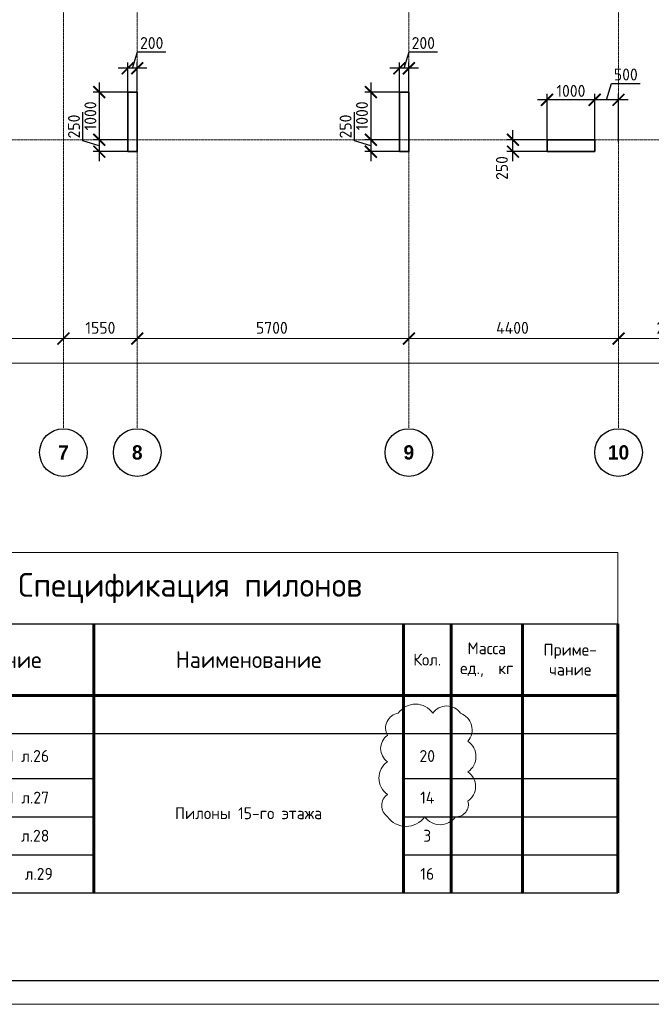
# Model space of a CAD drawing. Header units: millimetres. Extents: x 369815 to 1481759, y -423071 to -27917.
# Tile 7 of 256: x 463375 to 476630, y -396966 to -376311. Entities that reach past the tile are written whole.
import ezdxf

# ---------------------------------------------------------------- set-up
doc = ezdxf.new("R2010")
doc.units = ezdxf.units.MM
doc.linetypes.add('______5', pattern=[1100, 800, -100, 100, -100])
doc.linetypes.add('осевая', pattern=[50.8, 31.75, -6.35, 6.35, -6.35])
doc.layers.add('Колонна_ бетон', color=7, linetype='Continuous', lineweight=50, true_color=0xb4b496)
for name, color, linetype, lineweight in [('Оси', 40, '______5', 18), ('Основная 0.6', 142, 'Continuous', 60), ('РАЗМЕРЫ', 1, 'Continuous', 9), ('ТОНКИЕ', 7, 'Continuous', 9)]:
    doc.layers.add(name, color=color, linetype=linetype, lineweight=lineweight)
doc.layers.add('ТОЛСТЫЕ_ОСНОВНЫЕ', color=6, linetype='Continuous')
doc.styles.add('Century Gothic', font='GOTHIC.TTF')
doc.styles.add('GOST-2.304_Type-B', font='GOST_Common.ttf')
doc.dimstyles.new('СПДС', dxfattribs={"dimscale": 100, "dimtxt": 2.5, "dimasz": 2.5, "dimexe": 1.25, "dimexo": 0, "dimtad": 1, "dimdec": 0, "dimtxsty": 'GOST-2.304_Type-B', "dimblk": 'ARCHTICK', "dimcen": 2.5, "dimdle": 2, "dimadec": 0, "dimazin": 2, "dimtfac": 0.75, "dimtdec": 0, "dimtmove": 1, "dimatfit": 3, "dimfxl": 1, "dimtolj": 1, "dimarcsym": 1})

# ---------------------------------------------------------------- blocks, each defined once
blk = doc.blocks.new('_ArchTick')
at = {"color": 0, "linetype": 'ByBlock', "const_width": 0.15}
blk.add_lwpolyline([(-0.5, -0.5), (0.5, 0.5)], dxfattribs=at)
blk = doc.blocks.new('*D2369')
at = {"color": 0, "lineweight": -2, "transparency": 16777216}
for p, q in [((983446, -19381), (1030646, -19381)), ((983646, -19381), (983646, -19256)), ((1030446, -19495), (1030446, -19256))]:
    blk.add_line(p, q, dxfattribs=at)
at = {"layer": 'DEFPOINTS', "color": 0, "transparency": 16777216}
for p in [(983646, -19381), (1030446, -19381), (1030446, -19495)]:
    blk.add_point(p, dxfattribs=at)
at = {"color": 0, "lineweight": -2, "transparency": 16777216, "xscale": 250, "yscale": 250, "zscale": 250, "rotation": 180}
blk.add_blockref('_ArchTick', (983646, -19381), dxfattribs=at)
at = {"color": 0, "lineweight": -2, "transparency": 16777216, "xscale": 250, "yscale": 250, "zscale": 250}
blk.add_blockref('_ArchTick', (1030446, -19381), dxfattribs=at)
at = {"color": 0, "transparency": 16777216, "insert": (1001863, -19270), "char_height": 250, "width": 104166.67, "attachment_point": 5, "style": 'GOST-2.304_Type-B'}
blk.add_mtext('\\A1;46800', dxfattribs=at)
blk = doc.blocks.new('NSY101')
at = {"color": 0, "linetype": 'ByBlock', "lineweight": -2}
blk.add_circle((0, 0), 50, dxfattribs=at)
blk = doc.blocks.new('СЛОЖНЫЙ_ОБЪЕКТ_34')
at = {"layer": 'Оси', "color": 16, "linetype": 'Continuous', "lineweight": 25, "transparency": 33554687, "xscale": 9.999999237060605, "yscale": 9.999999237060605, "zscale": 9.999999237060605}
blk.add_blockref('NSY101', (24563, -43009), dxfattribs=at)
at = {"layer": 'Оси', "color": 16, "linetype": 'Continuous', "lineweight": 25, "transparency": 33554687, "insert": (24563, -43009), "char_height": 300, "width": 385, "attachment_point": 5, "style": 'Century Gothic'}
blk.add_mtext('\\A1;{\\fCentury Gothic|i0|b1;\\H300.000000;\\W1.000000;\\C16;7}\\P', dxfattribs=at)
blk = doc.blocks.new('СЛОЖНЫЙ_ОБЪЕКТ_35')
at = {"layer": 'Оси', "color": 16, "linetype": 'Continuous', "lineweight": 25, "transparency": 33554687, "xscale": 9.999999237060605, "yscale": 9.999999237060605, "zscale": 9.999999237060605}
blk.add_blockref('NSY101', (26113, -43009), dxfattribs=at)
at = {"layer": 'Оси', "color": 16, "linetype": 'Continuous', "lineweight": 25, "transparency": 33554687, "insert": (26113, -43009), "char_height": 300, "width": 385, "attachment_point": 5, "style": 'Century Gothic'}
blk.add_mtext('\\A1;{\\fCentury Gothic|i0|b1;\\H300.000000;\\W1.000000;\\C16;8}\\P', dxfattribs=at)
blk = doc.blocks.new('СЛОЖНЫЙ_ОБЪЕКТ_36')
at = {"layer": 'Оси', "color": 16, "linetype": 'Continuous', "lineweight": 25, "transparency": 33554687, "xscale": 9.999999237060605, "yscale": 9.999999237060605, "zscale": 9.999999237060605}
blk.add_blockref('NSY101', (31813, -43009), dxfattribs=at)
at = {"layer": 'Оси', "color": 16, "linetype": 'Continuous', "lineweight": 25, "transparency": 33554687, "insert": (31813, -43009), "char_height": 300, "width": 385, "attachment_point": 5, "style": 'Century Gothic'}
blk.add_mtext('\\A1;{\\fCentury Gothic|i0|b1;\\H300.000000;\\W1.000000;\\C16;9}\\P', dxfattribs=at)
blk = doc.blocks.new('СЛОЖНЫЙ_ОБЪЕКТ_37')
at = {"layer": 'Оси', "color": 16, "linetype": 'Continuous', "lineweight": 25, "transparency": 33554687, "xscale": 9.999999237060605, "yscale": 9.999999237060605, "zscale": 9.999999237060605}
blk.add_blockref('NSY101', (36213, -43009), dxfattribs=at)
at = {"layer": 'Оси', "color": 16, "linetype": 'Continuous', "lineweight": 25, "transparency": 33554687, "insert": (36213, -43009), "char_height": 300, "width": 620, "attachment_point": 5, "style": 'Century Gothic'}
blk.add_mtext('\\A1;{\\fCentury Gothic|i0|b1;\\H300.000000;\\W1.000000;\\C16;10}\\P', dxfattribs=at)
blk = doc.blocks.new('*D2359')
at = {"color": 0, "lineweight": -2, "transparency": 16777216}
for p, q in [((1000446, -18864), (1000446, -18739)), ((1003496, -18864), (1003496, -18739)), ((1000246, -18864), (1003696, -18864))]:
    blk.add_line(p, q, dxfattribs=at)
at = {"layer": 'DEFPOINTS', "color": 0, "transparency": 16777216}
for p in [(1000446, -18864), (1003496, -18864), (1003496, -18864)]:
    blk.add_point(p, dxfattribs=at)
at = {"color": 0, "lineweight": -2, "transparency": 16777216, "xscale": 250, "yscale": 250, "zscale": 250, "rotation": 180}
blk.add_blockref('_ArchTick', (1000446, -18864), dxfattribs=at)
at = {"color": 0, "lineweight": -2, "transparency": 16777216, "xscale": 250, "yscale": 250, "zscale": 250}
blk.add_blockref('_ArchTick', (1003496, -18864), dxfattribs=at)
at = {"color": 0, "transparency": 16777216, "insert": (1001945, -18639), "char_height": 250, "width": 83333.33, "attachment_point": 5, "style": 'GOST-2.304_Type-B'}
blk.add_mtext('\\A1;3050', dxfattribs=at)
blk = doc.blocks.new('*D2360')
at = {"color": 0, "lineweight": -2, "transparency": 16777216}
for p, q in [((1003496, -18864), (1003496, -18739)), ((1005046, -18864), (1005046, -18739)), ((1003296, -18864), (1005246, -18864))]:
    blk.add_line(p, q, dxfattribs=at)
at = {"layer": 'DEFPOINTS', "color": 0, "transparency": 16777216}
for p in [(1003496, -18864), (1005046, -18864), (1005046, -18864)]:
    blk.add_point(p, dxfattribs=at)
at = {"color": 0, "lineweight": -2, "transparency": 16777216, "xscale": 250, "yscale": 250, "zscale": 250, "rotation": 180}
blk.add_blockref('_ArchTick', (1003496, -18864), dxfattribs=at)
at = {"color": 0, "lineweight": -2, "transparency": 16777216, "xscale": 250, "yscale": 250, "zscale": 250}
blk.add_blockref('_ArchTick', (1005046, -18864), dxfattribs=at)
at = {"color": 0, "transparency": 16777216, "insert": (1004271, -18639), "char_height": 250, "width": 83333.33, "attachment_point": 5, "style": 'GOST-2.304_Type-B'}
blk.add_mtext('\\A1;1550', dxfattribs=at)
blk = doc.blocks.new('*D2361')
at = {"color": 0, "lineweight": -2, "transparency": 16777216}
for p, q in [((1005046, -18864), (1005046, -18739)), ((1010746, -18864), (1010746, -18739)), ((1004846, -18864), (1010946, -18864))]:
    blk.add_line(p, q, dxfattribs=at)
at = {"layer": 'DEFPOINTS', "color": 0, "transparency": 16777216}
for p in [(1005046, -18864), (1010746, -18864), (1010746, -18864)]:
    blk.add_point(p, dxfattribs=at)
at = {"color": 0, "lineweight": -2, "transparency": 16777216, "xscale": 250, "yscale": 250, "zscale": 250, "rotation": 180}
blk.add_blockref('_ArchTick', (1005046, -18864), dxfattribs=at)
at = {"color": 0, "lineweight": -2, "transparency": 16777216, "xscale": 250, "yscale": 250, "zscale": 250}
blk.add_blockref('_ArchTick', (1010746, -18864), dxfattribs=at)
at = {"color": 0, "transparency": 16777216, "insert": (1007870, -18639), "char_height": 250, "width": 83333.33, "attachment_point": 5, "style": 'GOST-2.304_Type-B'}
blk.add_mtext('\\A1;5700', dxfattribs=at)
blk = doc.blocks.new('*D2362')
at = {"color": 0, "lineweight": -2, "transparency": 16777216}
for p, q in [((1010746, -18864), (1010746, -18739)), ((1015146, -18864), (1015146, -18739)), ((1010546, -18864), (1015346, -18864))]:
    blk.add_line(p, q, dxfattribs=at)
at = {"layer": 'DEFPOINTS', "color": 0, "transparency": 16777216}
for p in [(1010746, -18864), (1015146, -18864), (1015146, -18864)]:
    blk.add_point(p, dxfattribs=at)
at = {"color": 0, "lineweight": -2, "transparency": 16777216, "xscale": 250, "yscale": 250, "zscale": 250, "rotation": 180}
blk.add_blockref('_ArchTick', (1010746, -18864), dxfattribs=at)
at = {"color": 0, "lineweight": -2, "transparency": 16777216, "xscale": 250, "yscale": 250, "zscale": 250}
blk.add_blockref('_ArchTick', (1015146, -18864), dxfattribs=at)
at = {"color": 0, "transparency": 16777216, "insert": (1012920, -18639), "char_height": 250, "width": 83333.33, "attachment_point": 5, "style": 'GOST-2.304_Type-B'}
blk.add_mtext('\\A1;4400', dxfattribs=at)
blk = doc.blocks.new('*D2363')
at = {"color": 0, "lineweight": -2, "transparency": 16777216}
for p, q in [((1015146, -18864), (1015146, -18739)), ((1017446, -18864), (1017446, -18739)), ((1014946, -18864), (1017646, -18864))]:
    blk.add_line(p, q, dxfattribs=at)
at = {"layer": 'DEFPOINTS', "color": 0, "transparency": 16777216}
for p in [(1015146, -18864), (1017446, -18864), (1017446, -18864)]:
    blk.add_point(p, dxfattribs=at)
at = {"color": 0, "lineweight": -2, "transparency": 16777216, "xscale": 250, "yscale": 250, "zscale": 250, "rotation": 180}
blk.add_blockref('_ArchTick', (1015146, -18864), dxfattribs=at)
at = {"color": 0, "lineweight": -2, "transparency": 16777216, "xscale": 250, "yscale": 250, "zscale": 250}
blk.add_blockref('_ArchTick', (1017446, -18864), dxfattribs=at)
at = {"color": 0, "transparency": 16777216, "insert": (1016270, -18639), "char_height": 250, "width": 83333.33, "attachment_point": 5, "style": 'GOST-2.304_Type-B'}
blk.add_mtext('\\A1;2300', dxfattribs=at)
blk = doc.blocks.new('*D1744')
at = {"layer": 'DEFPOINTS', "color": 0, "transparency": 16777216}
for p in [(465642, -377331), (465642, -377879, -360), (465842, -377879, -360)]:
    blk.add_point(p, dxfattribs=at)
at = {"layer": 'РАЗМЕРЫ', "color": 0, "lineweight": -2, "transparency": 16777216}
for p, q in [((465742, -377331), (465845, -376987)), ((465845, -376987), (466445, -376987)), ((466042, -377331), (465442, -377331)), ((465642, -377879), (465642, -377206)), ((465842, -377879), (465842, -377206))]:
    blk.add_line(p, q, dxfattribs=at)
at = {"layer": 'РАЗМЕРЫ', "color": 0, "lineweight": -2, "transparency": 16777216, "xscale": 250, "yscale": 250, "zscale": 250, "rotation": 180}
blk.add_blockref('_ArchTick', (465642, -377331), dxfattribs=at)
at = {"layer": 'РАЗМЕРЫ', "color": 0, "lineweight": -2, "transparency": 16777216, "xscale": 250, "yscale": 250, "zscale": 250}
blk.add_blockref('_ArchTick', (465842, -377331), dxfattribs=at)
at = {"layer": 'РАЗМЕРЫ', "color": 0, "transparency": 16777216, "insert": (466145, -376800), "char_height": 250, "attachment_point": 5, "style": 'GOST-2.304_Type-B'}
blk.add_mtext('\\A1;200', dxfattribs=at)
blk = doc.blocks.new('*D1745')
at = {"layer": 'DEFPOINTS', "color": 0, "transparency": 16777216}
for p in [(471342, -377331), (471342, -377879, -360), (471542, -377879, -360)]:
    blk.add_point(p, dxfattribs=at)
at = {"layer": 'РАЗМЕРЫ', "color": 0, "lineweight": -2, "transparency": 16777216}
for p, q in [((471442, -377331), (471545, -376987)), ((471545, -376987), (472145, -376987)), ((471742, -377331), (471142, -377331)), ((471342, -377879), (471342, -377206)), ((471542, -377879), (471542, -377206))]:
    blk.add_line(p, q, dxfattribs=at)
at = {"layer": 'РАЗМЕРЫ', "color": 0, "lineweight": -2, "transparency": 16777216, "xscale": 250, "yscale": 250, "zscale": 250, "rotation": 180}
blk.add_blockref('_ArchTick', (471342, -377331), dxfattribs=at)
at = {"layer": 'РАЗМЕРЫ', "color": 0, "lineweight": -2, "transparency": 16777216, "xscale": 250, "yscale": 250, "zscale": 250}
blk.add_blockref('_ArchTick', (471542, -377331), dxfattribs=at)
at = {"layer": 'РАЗМЕРЫ', "color": 0, "transparency": 16777216, "insert": (471845, -376800), "char_height": 250, "attachment_point": 5, "style": 'GOST-2.304_Type-B'}
blk.add_mtext('\\A1;200', dxfattribs=at)
blk = doc.blocks.new('*D1749')
at = {"layer": 'DEFPOINTS', "color": 0, "transparency": 16777216}
for p in [(475442, -377992), (475442, -378879), (475942, -378879)]:
    blk.add_point(p, dxfattribs=at)
at = {"layer": 'РАЗМЕРЫ', "color": 0, "lineweight": -2, "transparency": 16777216}
for p, q in [((475692, -377992), (475795, -377648)), ((475795, -377648), (476395, -377648)), ((475442, -378879), (475442, -377867)), ((475942, -378879), (475942, -377867)), ((476142, -377992), (475242, -377992))]:
    blk.add_line(p, q, dxfattribs=at)
at = {"layer": 'РАЗМЕРЫ', "color": 0, "lineweight": -2, "transparency": 16777216, "xscale": 250, "yscale": 250, "zscale": 250, "rotation": 180}
blk.add_blockref('_ArchTick', (475442, -377992), dxfattribs=at)
at = {"layer": 'РАЗМЕРЫ', "color": 0, "lineweight": -2, "transparency": 16777216, "xscale": 250, "yscale": 250, "zscale": 250}
blk.add_blockref('_ArchTick', (475942, -377992), dxfattribs=at)
at = {"layer": 'РАЗМЕРЫ', "color": 0, "transparency": 16777216, "insert": (476095, -377461), "char_height": 250, "attachment_point": 5, "style": 'GOST-2.304_Type-B'}
blk.add_mtext('\\A1;500', dxfattribs=at)
blk = doc.blocks.new('*D1750')
at = {"layer": 'DEFPOINTS', "color": 0, "transparency": 16777216}
for p in [(474442, -377992), (474442, -378879), (475442, -378879)]:
    blk.add_point(p, dxfattribs=at)
at = {"layer": 'РАЗМЕРЫ', "color": 0, "lineweight": -2, "transparency": 16777216}
for p, q in [((474442, -378879), (474442, -377867)), ((475442, -378879), (475442, -377867)), ((475642, -377992), (474242, -377992))]:
    blk.add_line(p, q, dxfattribs=at)
at = {"layer": 'РАЗМЕРЫ', "color": 0, "lineweight": -2, "transparency": 16777216, "xscale": 250, "yscale": 250, "zscale": 250, "rotation": 180}
blk.add_blockref('_ArchTick', (474442, -377992), dxfattribs=at)
at = {"layer": 'РАЗМЕРЫ', "color": 0, "lineweight": -2, "transparency": 16777216, "xscale": 250, "yscale": 250, "zscale": 250}
blk.add_blockref('_ArchTick', (475442, -377992), dxfattribs=at)
at = {"layer": 'РАЗМЕРЫ', "color": 0, "transparency": 16777216, "insert": (474942, -377805), "char_height": 250, "attachment_point": 5, "style": 'GOST-2.304_Type-B'}
blk.add_mtext('\\A1;1000', dxfattribs=at)
blk = doc.blocks.new('*D1751')
at = {"layer": 'DEFPOINTS', "color": 0, "transparency": 16777216}
for p in [(473726, -378829), (474409, -378829, -560), (474442, -379079, -200)]:
    blk.add_point(p, dxfattribs=at)
at = {"layer": 'РАЗМЕРЫ', "color": 0, "lineweight": -2, "transparency": 16777216}
for p, q in [((473726, -379279), (473726, -378629)), ((474409, -378829), (473601, -378829)), ((474442, -379079), (473601, -379079))]:
    blk.add_line(p, q, dxfattribs=at)
at = {"layer": 'РАЗМЕРЫ', "color": 0, "lineweight": -2, "transparency": 16777216, "xscale": 250, "yscale": 250, "zscale": 250}
for p, rotation in [((473726, -378829), 90), ((473726, -379079), 270)]:
    blk.add_blockref('_ArchTick', p, dxfattribs=dict(at, rotation=rotation))
at = {"layer": 'РАЗМЕРЫ', "color": 0, "transparency": 16777216, "insert": (473494, -379422), "char_height": 250, "attachment_point": 5, "rotation": 90, "style": 'GOST-2.304_Type-B'}
blk.add_mtext('\\A1;250', dxfattribs=at)
blk = doc.blocks.new('*D1794')
at = {"layer": 'DEFPOINTS', "color": 0, "transparency": 16777216}
for p in [(465642, -377829, -200), (465045, -378829), (465642, -378829, -560)]:
    blk.add_point(p, dxfattribs=at)
at = {"layer": 'РАЗМЕРЫ', "color": 0, "lineweight": -2, "transparency": 16777216}
for p, q in [((465045, -377629), (465045, -379029)), ((465642, -377829), (464920, -377829)), ((465642, -378829), (464920, -378829))]:
    blk.add_line(p, q, dxfattribs=at)
at = {"layer": 'РАЗМЕРЫ', "color": 0, "lineweight": -2, "transparency": 16777216, "xscale": 250, "yscale": 250, "zscale": 250}
for p, rotation in [((465045, -377829), 90), ((465045, -378829), 270)]:
    blk.add_blockref('_ArchTick', p, dxfattribs=dict(at, rotation=rotation))
at = {"layer": 'РАЗМЕРЫ', "color": 0, "transparency": 16777216, "insert": (464858, -378329), "char_height": 250, "attachment_point": 5, "rotation": 90, "style": 'GOST-2.304_Type-B'}
blk.add_mtext('\\A1;1000', dxfattribs=at)
blk = doc.blocks.new('*D1795')
at = {"layer": 'DEFPOINTS', "color": 0, "transparency": 16777216}
for p in [(465570, -378829), (465045, -379079), (465642, -379079, -200)]:
    blk.add_point(p, dxfattribs=at)
at = {"layer": 'РАЗМЕРЫ', "color": 0, "lineweight": -2, "transparency": 16777216}
for p, q in [((464701, -378851), (464701, -378251)), ((465045, -378629), (465045, -379279)), ((465045, -378954), (464701, -378851)), ((465570, -378829), (464920, -378829)), ((465642, -379079), (464920, -379079))]:
    blk.add_line(p, q, dxfattribs=at)
at = {"layer": 'РАЗМЕРЫ', "color": 0, "lineweight": -2, "transparency": 16777216, "xscale": 250, "yscale": 250, "zscale": 250}
for p, rotation in [((465045, -378829), 90), ((465045, -379079), 270)]:
    blk.add_blockref('_ArchTick', p, dxfattribs=dict(at, rotation=rotation))
at = {"layer": 'РАЗМЕРЫ', "color": 0, "transparency": 16777216, "insert": (464514, -378551), "char_height": 250, "attachment_point": 5, "rotation": 90, "style": 'GOST-2.304_Type-B'}
blk.add_mtext('\\A1;250', dxfattribs=at)
blk = doc.blocks.new('*D1796')
at = {"layer": 'DEFPOINTS', "color": 0, "transparency": 16777216}
for p in [(471342, -377829, -200), (470745, -378829), (471342, -378829, -560)]:
    blk.add_point(p, dxfattribs=at)
at = {"layer": 'РАЗМЕРЫ', "color": 0, "lineweight": -2, "transparency": 16777216}
for p, q in [((470745, -377629), (470745, -379029)), ((471342, -377829), (470620, -377829)), ((471342, -378829), (470620, -378829))]:
    blk.add_line(p, q, dxfattribs=at)
at = {"layer": 'РАЗМЕРЫ', "color": 0, "lineweight": -2, "transparency": 16777216, "xscale": 250, "yscale": 250, "zscale": 250}
for p, rotation in [((470745, -377829), 90), ((470745, -378829), 270)]:
    blk.add_blockref('_ArchTick', p, dxfattribs=dict(at, rotation=rotation))
at = {"layer": 'РАЗМЕРЫ', "color": 0, "transparency": 16777216, "insert": (470558, -378329), "char_height": 250, "attachment_point": 5, "rotation": 90, "style": 'GOST-2.304_Type-B'}
blk.add_mtext('\\A1;1000', dxfattribs=at)
blk = doc.blocks.new('*D1797')
at = {"layer": 'DEFPOINTS', "color": 0, "transparency": 16777216}
for p in [(471270, -378829), (470745, -379079), (471342, -379079, -200)]:
    blk.add_point(p, dxfattribs=at)
at = {"layer": 'РАЗМЕРЫ', "color": 0, "lineweight": -2, "transparency": 16777216}
for p, q in [((470401, -378851), (470401, -378251)), ((470745, -378629), (470745, -379279)), ((470745, -378954), (470401, -378851)), ((471270, -378829), (470620, -378829)), ((471342, -379079), (470620, -379079))]:
    blk.add_line(p, q, dxfattribs=at)
at = {"layer": 'РАЗМЕРЫ', "color": 0, "lineweight": -2, "transparency": 16777216, "xscale": 250, "yscale": 250, "zscale": 250}
for p, rotation in [((470745, -378829), 90), ((470745, -379079), 270)]:
    blk.add_blockref('_ArchTick', p, dxfattribs=dict(at, rotation=rotation))
at = {"layer": 'РАЗМЕРЫ', "color": 0, "transparency": 16777216, "insert": (470214, -378551), "char_height": 250, "attachment_point": 5, "rotation": 90, "style": 'GOST-2.304_Type-B'}
blk.add_mtext('\\A1;250', dxfattribs=at)
blk = doc.blocks.new('*U133')
at = {"layer": 'ТОЛСТЫЕ_ОСНОВНЫЕ', "color": 6}
blk.add_lwpolyline([(20, 5), (589, 5), (589, 415), (20, 415)], close=True, dxfattribs=at)
at = {"layer": 'ТОНКИЕ'}
blk.add_lwpolyline([(0, 0), (594, 0), (594, 420), (0, 420)], close=True, dxfattribs=at)
blk = doc.blocks.new('*T1674')
at = {"layer": 'DEFPOINTS', "color": 8, "linetype": 'ByBlock', "lineweight": 0, "transparency": 16777216}
for p, q in [((0, 0), (17950, 0)), ((0, 0), (0, -1500)), ((17950, 0), (17950, -1500))]:
    blk.add_line(p, q, dxfattribs=at)
at = {"layer": 'Основная 0.6', "color": 0, "linetype": 'Continuous', "lineweight": 60, "transparency": 16777216}
for p, q in [((0, -1500), (2152, -1500)), ((0, -1500), (0, -7145)), ((2152, -1500), (2152, -7145)), ((6950, -1500), (6950, -7145)), ((13450, -1500), (13450, -7145)), ((14450, -1500), (14450, -7145)), ((15950, -1500), (15950, -7145)), ((17950, -1500), (17950, -7145)), ((0, -3000), (14450, -3000))]:
    blk.add_line(p, q, dxfattribs=at)
at = {"layer": 'Основная 0.6', "color": 0, "linetype": 'ByBlock', "lineweight": -2, "transparency": 16777216}
blk.add_line((2152, -1500), (17950, -1500), dxfattribs=at)
at = {"layer": 'Основная 0.6', "color": 0, "linetype": 'Continuous', "transparency": 16777216}
blk.add_line((14450, -3000), (17950, -3000), dxfattribs=at)
at = {"layer": 'Основная 0.6', "color": 0, "linetype": 'Continuous', "lineweight": -2, "transparency": 16777216}
for p, q in [((0, -3800), (2152, -3800)), ((13450, -3800), (17950, -3800)), ((0, -4745), (2152, -4745)), ((13450, -4745), (17950, -4745)), ((0, -5545), (2152, -5545)), ((13450, -5545), (17950, -5545)), ((0, -6345), (2152, -6345)), ((13450, -6345), (17950, -6345)), ((0, -7145), (2152, -7145)), ((13450, -7145), (17950, -7145))]:
    blk.add_line(p, q, dxfattribs=at)
at = {"layer": 'Основная 0.6', "color": 0, "lineweight": -2, "transparency": 16777216}
for p, q in [((2152, -3800), (13450, -3800)), ((2152, -4745), (6950, -4745)), ((2152, -5545), (6950, -5545)), ((2152, -6345), (6950, -6345)), ((2152, -7145), (13450, -7145))]:
    blk.add_line(p, q, dxfattribs=at)
at = {"layer": 'Основная 0.6', "color": 0, "transparency": 16777216, "attachment_point": 5, "style": 'GOST-2.304_Type-B'}
for s, insert, char_height, width in [('Спецификация пилонов', (8975, -750), 500, 17649.63), ('Поз.', (1076, -2250), 350, 1851.73), ('Обозначение', (4551, -2250), 350, 4497.9), ('Наименование', (10200, -2250), 350, 6200), ('Масса\\Pед.,  кг', (15200, -2250), 250, 1200), ('Приме-\\Pчание', (16950, -2250), 250, 1700), ('Кол.', (13950, -2250), 250, 700), ('{\\C256;П1(15 ЭТ)}', (1076, -4272), 250, 1851.73), ('24-04-КЖ.1-4.1 л.26', (4551, -4272), 250, 4497.9), ('20', (13950, -4272), 250, 700), ('{\\C256;П2(15 ЭТ)}', (1076, -5145), 250, 1851.73), ('24-04-КЖ.1-4.1 л.27', (4551, -5145), 250, 4497.9), ('14', (13950, -5145), 250, 700), ('Пилоны 15-го этажа', (10200, -5472), 250, 6200), ('24-04-КЖ.1-4.1 л.28', (4551, -5945), 250, 4497.9), ('3', (13950, -5945), 250, 700), ('{\\C256;П4(15 ЭТ)}', (1076, -5945), 250, 1851.73), ('{\\C256;П5(15 ЭТ)}', (1076, -6745), 250, 1851.73), ('24-04-КЖ.1-4.1  л.29', (4551, -6745), 250, 4497.9), ('16', (13950, -6745), 250, 700)]:
    blk.add_mtext(s, dxfattribs=dict(at, insert=insert, char_height=char_height, width=width))
blk = doc.blocks.new('оси2')
at = {"layer": 'Оси', "color": 16, "linetype": 'осевая', "lineweight": 0, "ltscale": 0.5, "transparency": 33554687}
for p, q in [((1003495.5, 5465.4), (1003495.5, -20739.3)), ((1005045.5, 5465.4), (1005045.5, -20739.3)), ((1010745.5, 5465.4), (1010745.5, -20739.3)), ((1015145.5, 5465.4), (1015145.5, -20739.3)), ((979200, -14692.9), (1032582.1, -14692.9))]:
    blk.add_line(p, q, dxfattribs=at)
at = {"layer": 'Оси', "color": 16, "linetype": 'Continuous', "lineweight": 25, "transparency": 33554687}
for name in ['СЛОЖНЫЙ_ОБЪЕКТ_34', 'СЛОЖНЫЙ_ОБЪЕКТ_35', 'СЛОЖНЫЙ_ОБЪЕКТ_36', 'СЛОЖНЫЙ_ОБЪЕКТ_37']:
    blk.add_blockref(name, (978932, 21754.4), dxfattribs=at)
for base, p1, p2, picture, middle in [((1003495.5, -18864.1), (1000445.5, -18864.1), (1003495.5, -18864.1), '*D2359', (1001945.4, -18864.1)), ((1005045.5, -18864.1), (1003495.5, -18864.1), (1005045.5, -18864.1), '*D2360', (1004270.5, -18864.1)), ((1010745.5, -18864.1), (1005045.5, -18864.1), (1010745.5, -18864.1), '*D2361', (1007870.4, -18864.1)), ((1015145.5, -18864.1), (1010745.5, -18864.1), (1015145.5, -18864.1), '*D2362', (1012920.4, -18864.1)), ((1017445.5, -18864.1), (1015145.5, -18864.1), (1017445.5, -18864.1), '*D2363', (1016270.4, -18864.1)), ((1030445.5, -19380.9), (983645.5, -19380.9), (1030445.5, -19495.3), '*D2369', (1001863, -19495.3))]:
    dim = blk.add_linear_dim(base=base, p1=p1, p2=p2, dimstyle='СПДС', override={"dimgap": 1})
    dim.commit()
    dim.dimension.update_dxf_attribs({"geometry": picture, "text_midpoint": middle, "dimtype": 160})

msp = doc.modelspace()

# ---------------------------------------------------------------- linework, layer by layer
at = {"layer": 'Колонна_ бетон', "color": 180, "linetype": 'Continuous', "lineweight": 35, "transparency": 33554687}
for p, q in [((465641.9, -377828.9, -200), (465641.9, -379078.9, -200)), ((465641.9, -377828.9, -200), (465841.9, -377828.9, -200)), ((465841.9, -379078.9, -200), (465841.9, -377828.9, -200)), ((471541.9, -377828.9, -200), (471341.9, -377828.9, -200)), ((471341.9, -377828.9, -200), (471341.9, -379078.9, -200)), ((471541.9, -377828.9, -200), (471541.9, -379078.9, -200)), ((474441.9, -378828.9, -200), (475441.9, -378828.9, -200)), ((474441.9, -379078.9, -200), (474441.9, -378828.9, -200)), ((475441.9, -379078.9, -200), (475441.9, -378828.9, -200)), ((465841.9, -379078.9, -200), (465641.9, -379078.9, -200)), ((471541.9, -379078.9, -200), (471341.9, -379078.9, -200)), ((474441.9, -379078.9, -200), (475441.9, -379078.9, -200))]:
    msp.add_line(p, q, dxfattribs=at)
at = {"layer": 'РАЗМЕРЫ', "color": 240, "true_color": 0xed1f24}
msp.add_lwpolyline([(471093.6, -393030.1, 0.5205671), (471874.8, -393030.1, 0.5205671), (472518.8, -393030.1, 0.5205671), (472781.9, -392704.8, 0.5205671), (472781.9, -392091.2, 0.5205671), (472781.9, -391448.3, 0.5205671), (472623.6, -390858.4, 0.5205671), (472045.2, -390858.4, 0.5205671), (471319.6, -390858.4, 0.5205671), (471093.6, -391324.4, 0.5205671), (471093.6, -391877.5, 0.5205671), (471093.6, -392564.1, 0.5205671)], format="xyb", close=True, dxfattribs=at)

# ---------------------------------------------------------------- block references
at = {"xscale": 100, "yscale": 100, "zscale": 100}
msp.add_blockref('*U133', (436520.8, -396966.1, 3100), dxfattribs=at)
msp.add_blockref('*T1674', (457977.6, -387485.3))
at = {"layer": 'РАЗМЕРЫ'}
msp.add_blockref('оси2', (-539203.5, -364136, -560), dxfattribs=at)

# ---------------------------------------------------------------- dimensions: what is measured, and where the dimension line sits
at = {"layer": 'РАЗМЕРЫ', "color": 146, "true_color": 0x006272}
for base, p1, p2, picture, middle in [((465641.9, -377331), (465841.7, -377878.9, -360), (465641.9, -377878.9, -360), '*D1744', (465907.4, -376799.8)), ((471341.9, -377331, -360), (471541.7, -377878.9, -720), (471341.9, -377878.9, -720), '*D1745', (471607.4, -376799.8, -360)), ((475442, -377992), (475941.9, -378878.9), (475442, -378878.9), '*D1749', (475857.6, -377460.8)), ((474442, -377992), (475442, -378878.9), (474442, -378878.9), '*D1750', (474942, -377804.5))]:
    dim = msp.add_linear_dim(base=base, p1=p1, p2=p2, dimstyle='СПДС', override={"dimtofl": 0}, dxfattribs=at)
    dim.commit()
    dim.dimension.update_dxf_attribs({"geometry": picture, "text_midpoint": middle})
for base, p1, p2, picture, middle in [((465045.1, -378828.9), (465642, -377828.9, -200), (465642, -378828.9, -560), '*D1794', (464857.6, -378328.9)), ((470745.1, -378828.9), (471342, -377828.9, -200), (471342, -378828.9, -560), '*D1796', (470557.6, -378328.9)), ((465045.1, -379078.9), (465570.1, -378828.9), (465641.9, -379078.9, -200), '*D1795', (464513.9, -378788.2)), ((470745.1, -379078.9), (471270.1, -378828.9), (471341.9, -379078.9, -200), '*D1797', (470213.9, -378788.2))]:
    dim = msp.add_linear_dim(base=base, p1=p1, p2=p2, angle=90, dimstyle='СПДС', override={"dimtofl": 0}, dxfattribs=at)
    dim.commit()
    dim.dimension.update_dxf_attribs({"geometry": picture, "text_midpoint": middle})
dim = msp.add_linear_dim(base=(473725.6, -378828.9), p1=(474441.9, -379078.9, -200), p2=(474409.1, -378828.9, -560), angle=90, dimstyle='СПДС', override={"dimtofl": 0}, dxfattribs=at)
dim.commit()
dim.dimension.update_dxf_attribs({"geometry": '*D1751', "text_midpoint": (473681.1, -379421.8), "dimtype": 160})

doc.saveas('drawing.dxf')
